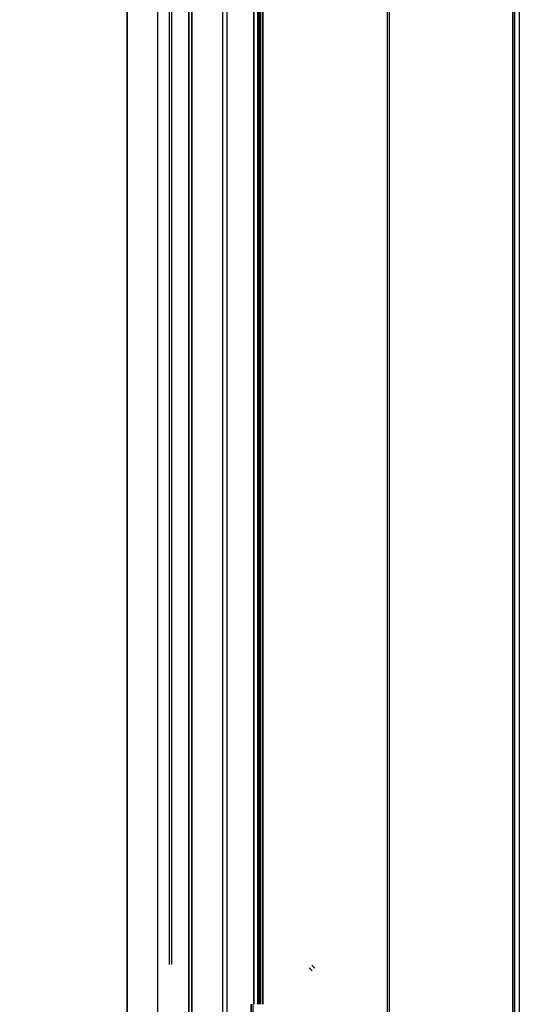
# Model space of a CAD drawing. Header units: millimetres. Extents: x -1690 to 192, y -898 to 54.
# Tile 207 of 256: x 27 to 181, y -734 to -432. Entities that reach past the tile are written whole.
import ezdxf

# ---------------------------------------------------------------- set-up
doc = ezdxf.new("R2010")
doc.units = ezdxf.units.MM
doc.header["$MEASUREMENT"] = 0
doc.layers.add('OVIDIO 186x93x72h', color=7, linetype='Continuous')

msp = doc.modelspace()

# ---------------------------------------------------------------- linework, layer by layer
at = {"layer": 'OVIDIO 186x93x72h'}
for points in [[(73.43, -721.5), (73.43, -388.07)], [(74.15, -721.5), (74.15, -388.07)], [(60.43, -760.25), (60.43, -422.09)], [(60.43, -422.09), (60.43, -760.25)], [(60.43, -760.25), (60.43, -422.09)], [(60.43, -760.25), (60.43, -422.09)], [(60.43, -422.09), (60.43, -760.25)], [(69.87, -774.66), (69.87, -422.09)], [(69.87, -774.66), (69.87, -422.09)], [(79.31, -422.09), (79.31, -784.02)], [(79.31, -422.09), (79.31, -784.02)], [(79.31, -784.02), (79.31, -422.09)], [(79.31, -784.02), (79.31, -422.09)], [(80.25, -785.42), (80.25, -422.09)], [(80.25, -422.09), (80.25, -785.42)], [(89.79, -795.99), (89.79, -422.09)], [(91.13, -795.99), (91.13, -422.09)], [(99.32, -733.67), (99.32, -422.09)], [(99.32, -422.09), (99.32, -733.67)], [(100.48, -733.67), (100.48, -422.09)], [(100.67, -422.09), (100.67, -733.67)], [(100.67, -733.67), (100.67, -422.09)], [(100.95, -733.67), (100.95, -422.09)], [(101.34, -422.09), (101.34, -733.67)], [(101.34, -733.67), (101.34, -422.09)], [(102.01, -422.09), (102.01, -733.67)], [(102.01, -733.67), (102.01, -422.09)], [(140.17, -422.09), (140.17, -799.12)], [(140.84, -422.09), (140.84, -799.12)], [(178.77, -422.09), (178.77, -871.77)], [(178.77, -871.77), (178.77, -422.09)], [(179.26, -422.09), (179.26, -871.77)], [(180.72, -422.09), (180.72, -871.77)], [(117.09, -721.65), (118, -722.56)], [(117.17, -723.39), (116.26, -722.48)], [(98.43, -733.67), (98.43, -796.92)], [(98.43, -796.92), (98.43, -733.67)], [(99.1, -796.92), (99.1, -733.67)]]:
    msp.add_lwpolyline(points, dxfattribs=at)
at = {"layer": 'OVIDIO 186x93x72h', "extrusion": (1, 0, 0)}
for points in [[(-422.09, 715.96), (-785.42, 715.96)], [(-785.42, 715.96), (-422.09, 715.96)], [(-871.77, 717.37), (-422.09, 717.37)], [(-422.09, 717.37), (-871.77, 717.37)], [(-871.39, 715.08), (-422.09, 715.08)], [(-422.09, 715.08), (-871.39, 715.08)], [(-711.52, 667.36), (-711.52, 665.96)], [(-714.03, 665.96), (-714.03, 667.36)], [(-796.92, 679.61), (-733.67, 679.61)], [(-733.67, 679.61), (-796.92, 679.61)]]:
    msp.add_lwpolyline(points, dxfattribs=at)
at = {"layer": 'OVIDIO 186x93x72h', "extrusion": (1, 9.4522e-07, 0)}
for points in [[(-422.09, 716.43), (-871.39, 716.43)], [(-871.39, 716.43), (-422.09, 716.43)]]:
    msp.add_lwpolyline(points, dxfattribs=at)
at = {"layer": 'OVIDIO 186x93x72h', "extrusion": (0, 1, 0)}
for points in [[(688.73, 658.03), (-72.21, 658.03)], [(688.73, 659.2), (-72.21, 659.2)], [(-99.77, 679.61), (-98.43, 678.94)], [(-98.43, 678.94), (-99.32, 677.15)], [(-99.32, 677.15), (-98.43, 678.94)], [(-98.43, 678.94), (-99.77, 679.61)], [(-98.88, 678.04), (-100.22, 678.72)], [(-99.1, 679.27), (-99.99, 677.49)], [(-102.01, 676.26), (-101.97, 676.24), (-101.93, 676.22), (-101.88, 676.2), (-101.84, 676.18), (-101.8, 676.17), (-101.76, 676.15), (-101.71, 676.14), (-101.67, 676.12), (-101.62, 676.11), (-101.57, 676.1), (-101.53, 676.09), (-101.48, 676.08), (-101.43, 676.07), (-101.38, 676.06), (-101.34, 676.06), (-101.29, 676.05), (-101.24, 676.05), (-101.19, 676.05), (-101.14, 676.04), (-101.09, 676.04), (-101.03, 676.05), (-100.98, 676.05), (-100.93, 676.05), (-100.88, 676.06), (-100.83, 676.06), (-100.78, 676.07), (-100.73, 676.08), (-100.68, 676.09), (-100.63, 676.1), (-100.58, 676.12), (-100.53, 676.13), (-100.48, 676.15), (-100.43, 676.16), (-100.38, 676.18), (-100.33, 676.2), (-100.29, 676.22), (-100.24, 676.24), (-100.19, 676.27), (-100.15, 676.29), (-100.1, 676.32), (-100.06, 676.34), (-100.02, 676.37), (-99.98, 676.4), (-99.93, 676.43), (-99.89, 676.46), (-99.85, 676.49), (-99.82, 676.52), (-99.78, 676.55), (-99.74, 676.59), (-99.71, 676.62), (-99.67, 676.66), (-99.64, 676.69), (-99.61, 676.73), (-99.58, 676.76), (-99.55, 676.8), (-99.52, 676.84), (-99.49, 676.88), (-99.46, 676.92), (-99.44, 676.95), (-99.41, 676.99), (-99.39, 677.03), (-99.37, 677.07), (-99.34, 677.11), (-99.32, 677.15)], [(-99.32, 677.15), (-100.67, 677.82)], [(-100.67, 677.82), (-99.32, 677.15)], [(-99.32, 677.15), (-99.34, 677.11), (-99.37, 677.07), (-99.39, 677.03), (-99.41, 676.99), (-99.44, 676.95), (-99.46, 676.92), (-99.49, 676.88), (-99.52, 676.84), (-99.55, 676.8), (-99.58, 676.76), (-99.61, 676.73), (-99.64, 676.69), (-99.67, 676.66), (-99.71, 676.62), (-99.74, 676.59), (-99.78, 676.55), (-99.82, 676.52), (-99.85, 676.49), (-99.89, 676.46), (-99.93, 676.43), (-99.98, 676.4), (-100.02, 676.37), (-100.06, 676.34), (-100.1, 676.32), (-100.15, 676.29), (-100.19, 676.27), (-100.24, 676.24), (-100.29, 676.22), (-100.33, 676.2), (-100.38, 676.18), (-100.43, 676.16), (-100.48, 676.15), (-100.53, 676.13), (-100.58, 676.12), (-100.63, 676.1), (-100.68, 676.09), (-100.73, 676.08), (-100.78, 676.07), (-100.83, 676.06), (-100.88, 676.06), (-100.93, 676.05), (-100.98, 676.05), (-101.03, 676.05), (-101.09, 676.04), (-101.14, 676.04), (-101.19, 676.05), (-101.24, 676.05), (-101.29, 676.05), (-101.34, 676.06), (-101.38, 676.06), (-101.43, 676.07), (-101.48, 676.08), (-101.53, 676.09), (-101.57, 676.1), (-101.62, 676.11), (-101.67, 676.12), (-101.71, 676.14), (-101.76, 676.15), (-101.8, 676.17), (-101.84, 676.18), (-101.88, 676.2), (-101.93, 676.22), (-101.97, 676.24), (-102.01, 676.26)], [(-100.67, 677.82), (-99.77, 679.61)], [(-99.77, 679.61), (-100.67, 677.82)], [(-100.01, 676.38), (-101.56, 677.15)], [(-100.22, 677.6), (-100.99, 676.05)], [(-100.67, 677.82), (-100.67, 677.81), (-100.68, 677.8), (-100.68, 677.79), (-100.69, 677.78), (-100.69, 677.77), (-100.7, 677.76), (-100.71, 677.75), (-100.71, 677.74), (-100.72, 677.73), (-100.73, 677.72), (-100.74, 677.72), (-100.74, 677.71), (-100.75, 677.7), (-100.76, 677.69), (-100.77, 677.68), (-100.78, 677.67), (-100.79, 677.66), (-100.8, 677.66), (-100.81, 677.65), (-100.82, 677.64), (-100.83, 677.63), (-100.84, 677.63), (-100.85, 677.62), (-100.86, 677.61), (-100.87, 677.61), (-100.88, 677.6), (-100.89, 677.59), (-100.91, 677.59), (-100.92, 677.58), (-100.93, 677.58), (-100.94, 677.57), (-100.95, 677.57), (-100.97, 677.57), (-100.98, 677.56), (-100.99, 677.56), (-101, 677.56), (-101.02, 677.55), (-101.03, 677.55), (-101.04, 677.55), (-101.06, 677.55), (-101.07, 677.55), (-101.08, 677.55), (-101.09, 677.54), (-101.11, 677.54), (-101.12, 677.54), (-101.13, 677.54), (-101.14, 677.55), (-101.16, 677.55), (-101.17, 677.55), (-101.18, 677.55), (-101.19, 677.55), (-101.2, 677.55), (-101.22, 677.56), (-101.23, 677.56), (-101.24, 677.56), (-101.25, 677.56), (-101.26, 677.57), (-101.27, 677.57), (-101.28, 677.57), (-101.3, 677.58), (-101.31, 677.58), (-101.32, 677.59), (-101.33, 677.59), (-101.34, 677.6)], [(-101.34, 677.6), (-101.33, 677.59), (-101.32, 677.59), (-101.31, 677.58), (-101.3, 677.58), (-101.28, 677.57), (-101.27, 677.57), (-101.26, 677.57), (-101.25, 677.56), (-101.24, 677.56), (-101.23, 677.56), (-101.22, 677.56), (-101.2, 677.55), (-101.19, 677.55), (-101.18, 677.55), (-101.17, 677.55), (-101.16, 677.55), (-101.14, 677.55), (-101.13, 677.54), (-101.12, 677.54), (-101.11, 677.54), (-101.09, 677.54), (-101.08, 677.55), (-101.07, 677.55), (-101.06, 677.55), (-101.04, 677.55), (-101.03, 677.55), (-101.02, 677.55), (-101, 677.56), (-100.99, 677.56), (-100.98, 677.56), (-100.97, 677.57), (-100.95, 677.57), (-100.94, 677.57), (-100.93, 677.58), (-100.92, 677.58), (-100.91, 677.59), (-100.89, 677.59), (-100.88, 677.6), (-100.87, 677.61), (-100.86, 677.61), (-100.85, 677.62), (-100.84, 677.63), (-100.83, 677.63), (-100.82, 677.64), (-100.81, 677.65), (-100.8, 677.66), (-100.79, 677.66), (-100.78, 677.67), (-100.77, 677.68), (-100.76, 677.69), (-100.75, 677.7), (-100.74, 677.71), (-100.74, 677.72), (-100.73, 677.72), (-100.72, 677.73), (-100.71, 677.74), (-100.71, 677.75), (-100.7, 677.76), (-100.69, 677.77), (-100.69, 677.78), (-100.68, 677.79), (-100.68, 677.8), (-100.67, 677.81), (-100.67, 677.82)], [(-101.34, 677.6), (-105.01, 679.43)], [(-101.34, 677.6), (-102.01, 676.26)], [(-105.01, 679.43), (-101.34, 677.6)], [(-102.01, 676.26), (-101.34, 677.6)], [(-101.67, 676.93), (-105.34, 678.76)], [(-105.68, 678.09), (-102.01, 676.26)], [(-102.01, 676.26), (-105.68, 678.09)], [(-103.84, 677.17), (-103.17, 678.51)], [(-105.68, 678.09), (-105.01, 679.43)], [(-105.01, 679.43), (-105.68, 678.09)]]:
    msp.add_lwpolyline(points, dxfattribs=at)
at = {"layer": 'OVIDIO 186x93x72h', "extrusion": (-0.108979, 0.202852, 0.973126)}
for points in [[(254.72, 833.75), (254.72, 994.41)], [(254.72, 994.41), (254.72, 833.75)], [(254.13, 994.41), (254.13, 833.75)], [(254.13, 833.75), (254.13, 994.41)]]:
    msp.add_lwpolyline(points, dxfattribs=at)

doc.saveas('drawing.dxf')
